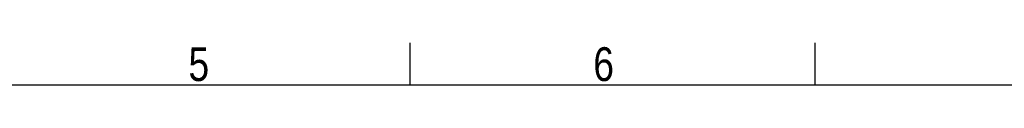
# Model space of a CAD drawing. Header units: millimetres. Extents: x 0 to 420, y 0 to 297.
# Tile 40 of 49: x 214 to 335, y 292 to 297. Entities that reach past the tile are written whole.
import ezdxf

# ---------------------------------------------------------------- set-up
doc = ezdxf.new("R2010")
doc.units = ezdxf.units.MM
doc.layers.add('CARTIGLIO', color=140, linetype='Continuous')
doc.styles.add('SLDTEXTSTYLE2', font='TXT', dxfattribs={"width": 0.821468})

msp = doc.modelspace()

# ---------------------------------------------------------------- linework, layer by layer
at = {"layer": 'CARTIGLIO', "linetype": 'Continuous'}
for p, q in [((261.74592, 291.82257), (261.74592, 296.99679)), ((311.34308, 291.82257), (311.34308, 296.99679)), ((414.8274, 291.82257), (5.18012, 291.82257))]:
    msp.add_line(p, q, dxfattribs=at)

# ---------------------------------------------------------------- texts
at = {"layer": 'CARTIGLIO', "char_height": 4.13937, "attachment_point": 2, "style": 'SLDTEXTSTYLE2'}
for s, insert in [('5', (235.83118, 296.46286)), ('6', (285.42834, 296.46286))]:
    msp.add_mtext(s, dxfattribs=dict(at, insert=insert))

doc.saveas('drawing.dxf')
